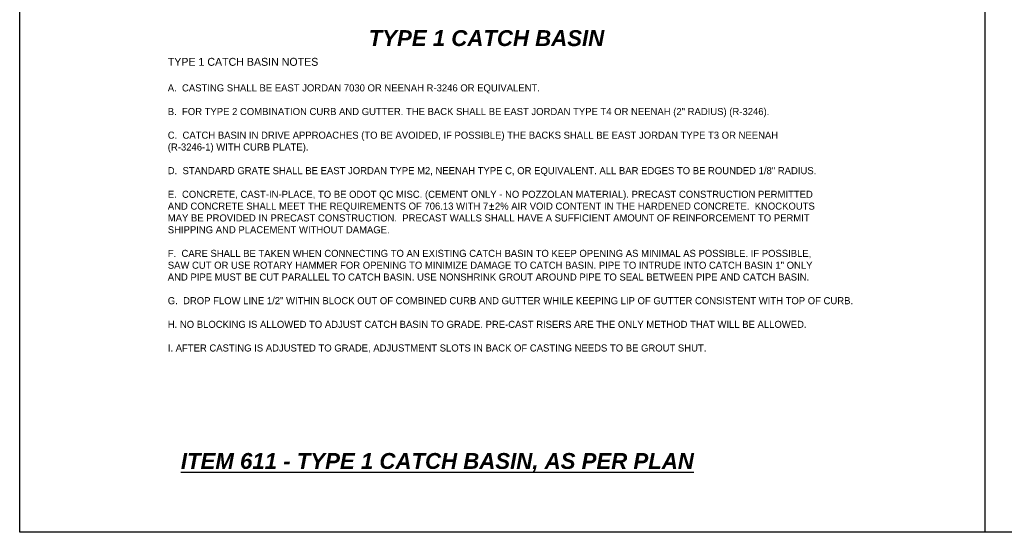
# Model space of a CAD drawing. Header units: feet. Extents: x 6 to 192, y 3 to 30.
# Tile 1 of 30: x 6.1 to 21.59, y 3.37 to 11.44. Entities that reach past the tile are written whole.
import ezdxf

# ---------------------------------------------------------------- set-up
doc = ezdxf.new("R2010")
doc.units = ezdxf.units.FT
doc.header["$MEASUREMENT"] = 0
doc.layers.add('COLUMNS', color=6, linetype='Continuous', plot=False)
doc.layers.add('D-TEXT', color=9, linetype='Continuous')
doc.layers.add('SH_Border', color=7, linetype='Continuous')
doc.styles.add('Slanted-Normal', font='font31.shx', dxfattribs={"height": 0.14})

msp = doc.modelspace()

# ---------------------------------------------------------------- linework, layer by layer
at = {"layer": 'COLUMNS'}
msp.add_lwpolyline([(6.09752, 3.37445), (6.09752, 24.37445), (36.59752, 24.37445), (36.59752, 3.37445)], close=True, dxfattribs=at)
at = {"layer": 'SH_Border'}
msp.add_line((21.28502, 24.37445), (21.28502, 3.37445), dxfattribs=at)

# ---------------------------------------------------------------- texts
at = {"layer": 'D-TEXT', "style": 'Slanted-Normal'}
for s, insert, char_height, width, attachment_point in [('{\\fArial|b1|i1|c0|p34;TYPE 1 CATCH BASIN}', (13.44151, 11.27727), 0.25, 3.7587798, 2), ('TYPE 1 CATCH BASIN NOTES\\P\\P{\\H0.89286x;A.  CASTING SHALL BE EAST JORDAN 7030 OR NEENAH R-3246 OR EQUIVALENT.\\P\\PB.  FOR TYPE 2 COMBINATION CURB AND GUTTER. THE BACK SHALL BE EAST JORDAN TYPE T4 OR NEENAH (2" RADIUS) (R-3246).\\P\\PC.  CATCH BASIN IN DRIVE APPROACHES (TO BE AVOIDED, IF POSSIBLE) THE BACKS SHALL BE EAST JORDAN TYPE T3 OR NEENAH (R-3246-1) WITH CURB PLATE).\\P\\PD.  STANDARD GRATE SHALL BE EAST JORDAN TYPE M2, NEENAH TYPE C, OR EQUIVALENT. ALL BAR EDGES TO BE ROUNDED 1/8" RADIUS.\\P\\PE.  CONCRETE, CAST-IN-PLACE, TO BE ODOT QC MISC. (CEMENT ONLY - NO POZZOLAN MATERIAL). PRECAST CONSTRUCTION PERMITTED AND CONCRETE SHALL MEET THE REQUIREMENTS OF 706.13 WITH 7\\Fsimplex|c0;%%P\\Ffont31|c0;2% AIR VOID CONTENT IN THE HARDENED CONCRETE.  KNOCKOUTS MAY BE PROVIDED IN PRECAST CONSTRUCTION.  PRECAST WALLS SHALL HAVE A SUFFICIENT AMOUNT OF REINFORCEMENT TO PERMIT SHIPPING AND PLACEMENT WITHOUT DAMAGE.\\P\\PF.  CARE SHALL BE TAKEN WHEN CONNECTING TO AN EXISTING CATCH BASIN TO KEEP OPENING AS MINIMAL AS POSSIBLE. IF POSSIBLE, SAW CUT OR USE ROTARY HAMMER FOR OPENING TO MINIMIZE DAMAGE TO CATCH BASIN. PIPE TO INTRUDE INTO CATCH BASIN 1" ONLY AND PIPE MUST BE CUT PARALLEL TO CATCH BASIN. USE NONSHRINK GROUT AROUND PIPE TO SEAL BETWEEN PIPE AND CATCH BASIN.\\P\\PG.  DROP FLOW LINE 1/2" WITHIN BLOCK OUT OF COMBINED CURB AND GUTTER WHILE KEEPING LIP OF GUTTER CONSISTENT WITH TOP OF CURB.\\P\\PH. NO BLOCKING IS ALLOWED TO ADJUST CATCH BASIN TO GRADE. PRE-CAST RISERS ARE THE ONLY METHOD THAT WILL BE ALLOWED. \\P\\PI. AFTER CASTING IS ADJUSTED TO GRADE, ADJUSTMENT SLOTS IN BACK OF CASTING NEEDS TO BE GROUT SHUT.}', (8.42759, 10.84137), 0.125, 10.1922644, 1), ('{\\fArial|b1|i1|c0|p34;\\LITEM 611 - TYPE 1 CATCH BASIN, AS PER PLAN}', (8.63329, 4.46919), 0.25, 8.5821815, 4)]:
    msp.add_mtext(s, dxfattribs=dict(at, insert=insert, char_height=char_height, width=width, attachment_point=attachment_point))

doc.saveas('drawing.dxf')
